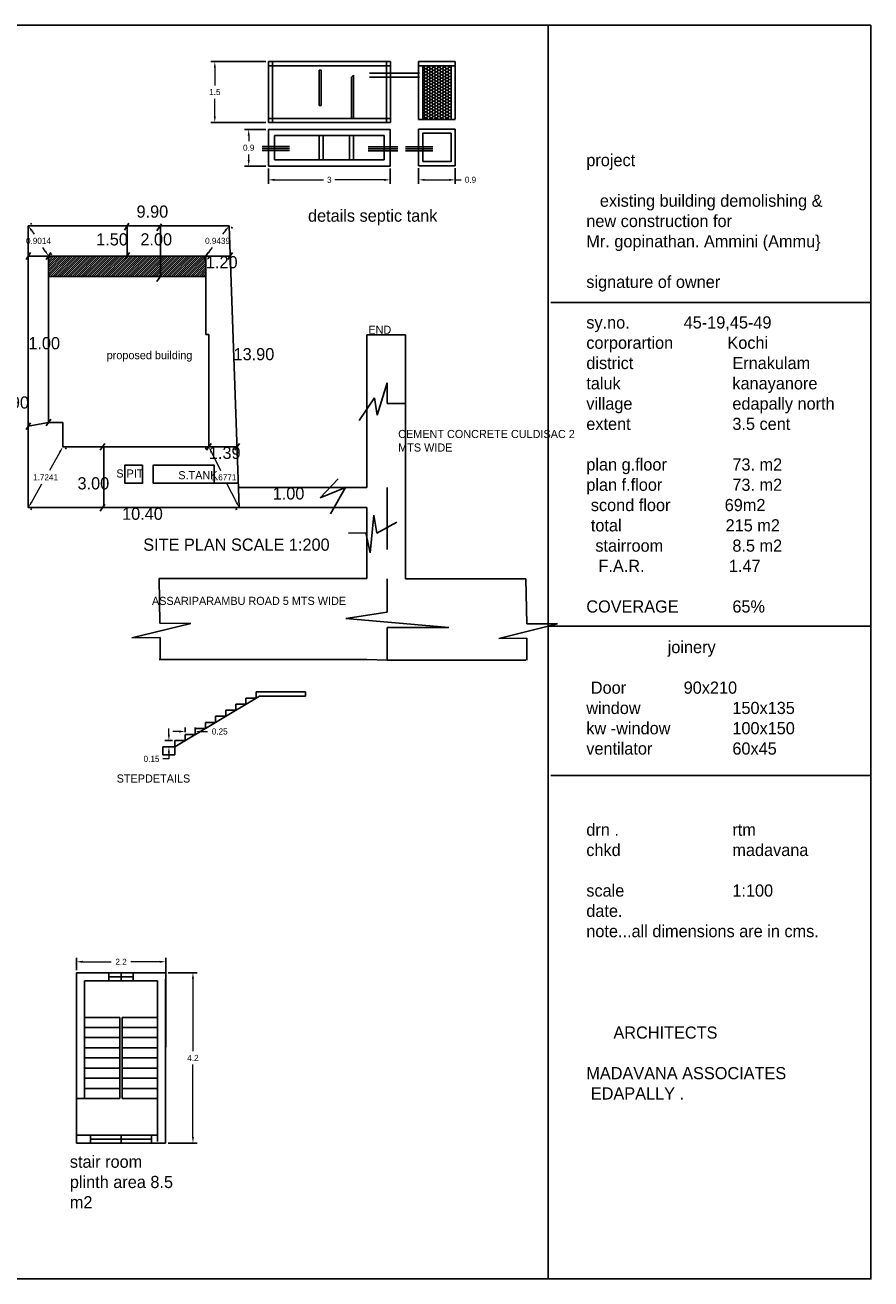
# Model space of a CAD drawing. Header units: inches. Extents: x -100 to 1476, y -184 to 112.
# Tile 22 of 40: x 85 to 105, y 81 to 112. Entities that reach past the tile are written whole.
import ezdxf

# ---------------------------------------------------------------- set-up
doc = ezdxf.new("R2010")
doc.units = ezdxf.units.IN
doc.header["$MEASUREMENT"] = 0
doc.header["$PDMODE"] = 66
doc.dimstyles.get("Standard").update_dxf_attribs({"dimtxt": 0.15, "dimasz": 0.15, "dimexe": 0.1, "dimexo": 0.0625, "dimgap": 0.09, "dimtad": 0, "dimtih": 1, "dimtoh": 1, "dimdec": 4, "dimdsep": 46, "dimtxsty": 'Standard', "dimcen": 0.09, "dimadec": 0, "dimazin": 0, "dimtfac": 1, "dimtdec": 4, "dimtofl": 0, "dimtmove": 0, "dimatfit": 3, "dimfxl": 0, "dimtolj": 1, "dimtzin": 0, "dimlwd": 15, "dimarcsym": 0})

# ---------------------------------------------------------------- blocks, each defined once
blk = doc.blocks.new('*D82')
at = {"color": 0, "lineweight": -2, "transparency": 16777216}
for p, q in [((85.78, 89.025), (85.78, 89.332)), ((87.98, 87.125), (87.98, 89.332))]:
    blk.add_line(p, q, dxfattribs=at)
at = {"color": 0, "lineweight": 15, "transparency": 16777216}
for p, q in [((85.93, 89.232), (86.64, 89.232)), ((87.83, 89.232), (87.12, 89.232))]:
    blk.add_line(p, q, dxfattribs=at)
at = {"color": 0, "transparency": 16777216}
for points in [[(85.93, 89.257), (85.93, 89.207), (85.78, 89.232)], [(87.83, 89.257), (87.83, 89.207), (87.98, 89.232)]]:
    blk.add_solid(points, dxfattribs=at)
at = {"layer": 'Defpoints', "color": 0, "transparency": 16777216}
for p in [(87.98, 89.232), (85.78, 88.962), (87.98, 87.062)]:
    blk.add_point(p, dxfattribs=at)
at = {"color": 0, "transparency": 16777216, "insert": (86.88, 89.232), "char_height": 0.15, "attachment_point": 5}
blk.add_mtext('\\A1;2.2', dxfattribs=at)
blk = doc.blocks.new('*D91')
at = {"color": 0, "lineweight": -2, "transparency": 16777216}
for p, q in [((84.647, 107.41), (84.678, 107.43)), ((85.147, 106.66), (85.178, 106.68))]:
    blk.add_line(p, q, dxfattribs=at)
at = {"color": 0, "lineweight": 15, "transparency": 16777216}
for p, q in [((84.678, 107.25), (84.735, 107.165)), ((85.012, 106.75), (84.955, 106.835))]:
    blk.add_line(p, q, dxfattribs=at)
at = {"color": 0, "transparency": 16777216}
for points in [[(84.699, 107.264), (84.657, 107.236), (84.595, 107.375)], [(85.032, 106.764), (84.991, 106.736), (85.095, 106.625)]]:
    blk.add_solid(points, dxfattribs=at)
at = {"layer": 'Defpoints', "color": 0, "transparency": 16777216}
for p in [(84.595, 107.375), (84.595, 107.375), (85.095, 106.625)]:
    blk.add_point(p, dxfattribs=at)
at = {"color": 0, "transparency": 16777216, "insert": (84.845, 107), "char_height": 0.15, "attachment_point": 5}
blk.add_mtext('\\A1;0.9014', dxfattribs=at)
blk = doc.blocks.new('*D92')
at = {"color": 0, "lineweight": 15, "transparency": 16777216}
for p, q in [((89.454, 107.256), (89.384, 107.165)), ((89.063, 106.744), (89.132, 106.835))]:
    blk.add_line(p, q, dxfattribs=at)
at = {"color": 0, "lineweight": -2, "transparency": 16777216}
for p, q in [((89.595, 107.337), (89.624, 107.314)), ((89.022, 106.587), (89.051, 106.564))]:
    blk.add_line(p, q, dxfattribs=at)
at = {"color": 0, "transparency": 16777216}
for points in [[(89.434, 107.271), (89.474, 107.241), (89.545, 107.375)], [(89.043, 106.759), (89.083, 106.729), (88.972, 106.625)]]:
    blk.add_solid(points, dxfattribs=at)
at = {"layer": 'Defpoints', "color": 0, "transparency": 16777216}
for p in [(89.545, 107.375), (89.545, 107.375), (88.972, 106.625)]:
    blk.add_point(p, dxfattribs=at)
at = {"color": 0, "transparency": 16777216, "insert": (89.258, 107), "char_height": 0.15, "attachment_point": 5}
blk.add_mtext('\\A1;0.9439', dxfattribs=at)
blk = doc.blocks.new('*D93')
at = {"color": 0, "lineweight": 15, "transparency": 16777216}
for p, q in [((85.371, 101.794), (85.113, 101.34)), ((84.669, 100.555), (84.926, 101.01))]:
    blk.add_line(p, q, dxfattribs=at)
at = {"color": 0, "lineweight": -2, "transparency": 16777216}
for p, q in [((85.499, 101.894), (85.532, 101.876)), ((84.649, 100.394), (84.682, 100.376))]:
    blk.add_line(p, q, dxfattribs=at)
at = {"color": 0, "transparency": 16777216}
for points in [[(85.349, 101.807), (85.393, 101.782), (85.445, 101.925)], [(84.647, 100.568), (84.691, 100.543), (84.595, 100.425)]]:
    blk.add_solid(points, dxfattribs=at)
at = {"layer": 'Defpoints', "color": 0, "transparency": 16777216}
for p in [(85.445, 101.925), (84.595, 100.425), (84.595, 100.425)]:
    blk.add_point(p, dxfattribs=at)
at = {"color": 0, "transparency": 16777216, "insert": (85.02, 101.175), "char_height": 0.15, "attachment_point": 5}
blk.add_mtext('\\A1;1.7241', dxfattribs=at)
blk = doc.blocks.new('*D94')
at = {"color": 0, "lineweight": -2, "transparency": 16777216}
for p, q in [((88.989, 101.897), (88.952, 101.878)), ((89.739, 100.397), (89.702, 100.378))]:
    blk.add_line(p, q, dxfattribs=at)
at = {"color": 0, "lineweight": 15, "transparency": 16777216}
for p, q in [((89.108, 101.789), (89.334, 101.338)), ((89.724, 100.557), (89.499, 101.008))]:
    blk.add_line(p, q, dxfattribs=at)
at = {"color": 0, "transparency": 16777216}
for points in [[(89.131, 101.8), (89.086, 101.778), (89.041, 101.923)], [(89.746, 100.568), (89.702, 100.546), (89.791, 100.423)]]:
    blk.add_solid(points, dxfattribs=at)
at = {"layer": 'Defpoints', "color": 0, "transparency": 16777216}
for p in [(89.045, 101.925), (89.791, 100.423), (89.795, 100.425)]:
    blk.add_point(p, dxfattribs=at)
at = {"color": 0, "transparency": 16777216, "insert": (89.416, 101.173), "char_height": 0.15, "attachment_point": 5}
blk.add_mtext('\\A1;1.6771', dxfattribs=at)
blk = doc.blocks.new('*D96')
at = {"color": 0, "lineweight": -2, "transparency": 16777216}
for p, q in [((90.513, 108.783), (90.513, 108.405)), ((93.513, 108.783), (93.513, 108.405))]:
    blk.add_line(p, q, dxfattribs=at)
at = {"color": 0, "lineweight": 15, "transparency": 16777216}
for p, q in [((90.663, 108.505), (91.873, 108.505)), ((93.363, 108.505), (92.153, 108.505))]:
    blk.add_line(p, q, dxfattribs=at)
at = {"color": 0, "transparency": 16777216}
for points in [[(90.663, 108.53), (90.663, 108.48), (90.513, 108.505)], [(93.363, 108.53), (93.363, 108.48), (93.513, 108.505)]]:
    blk.add_solid(points, dxfattribs=at)
at = {"layer": 'Defpoints', "color": 0, "transparency": 16777216}
for p in [(90.513, 108.845), (93.513, 108.845), (93.513, 108.505)]:
    blk.add_point(p, dxfattribs=at)
at = {"color": 0, "transparency": 16777216, "insert": (92.013, 108.505), "char_height": 0.15, "attachment_point": 5}
blk.add_mtext('\\A1;3', dxfattribs=at)
blk = doc.blocks.new('*D97')
at = {"color": 0, "lineweight": -2, "transparency": 16777216}
for p, q in [((94.214, 108.791), (94.214, 108.405)), ((95.114, 108.791), (95.114, 108.405))]:
    blk.add_line(p, q, dxfattribs=at)
at = {"color": 0, "lineweight": 15, "transparency": 16777216}
for p, q in [((94.364, 108.505), (94.964, 108.505)), ((95.114, 108.505), (95.264, 108.505))]:
    blk.add_line(p, q, dxfattribs=at)
at = {"color": 0, "transparency": 16777216}
for points in [[(94.364, 108.53), (94.364, 108.48), (94.214, 108.505)], [(94.964, 108.53), (94.964, 108.48), (95.114, 108.505)]]:
    blk.add_solid(points, dxfattribs=at)
at = {"layer": 'Defpoints', "color": 0, "transparency": 16777216}
for p in [(94.214, 108.854), (95.114, 108.854), (95.114, 108.505)]:
    blk.add_point(p, dxfattribs=at)
at = {"color": 0, "transparency": 16777216, "insert": (95.492, 108.505), "char_height": 0.15, "attachment_point": 5}
blk.add_mtext('\\A1;0.9', dxfattribs=at)
blk = doc.blocks.new('*D98')
at = {"color": 0, "lineweight": -2, "transparency": 16777216}
for p, q in [((90.45, 109.745), (89.926, 109.745)), ((90.45, 108.845), (89.926, 108.845))]:
    blk.add_line(p, q, dxfattribs=at)
at = {"color": 0, "lineweight": 15, "transparency": 16777216}
for p, q in [((90.026, 109.595), (90.026, 109.46)), ((90.026, 108.995), (90.026, 109.13))]:
    blk.add_line(p, q, dxfattribs=at)
at = {"color": 0, "transparency": 16777216}
for points in [[(90.001, 109.595), (90.051, 109.595), (90.026, 109.745)], [(90.001, 108.995), (90.051, 108.995), (90.026, 108.845)]]:
    blk.add_solid(points, dxfattribs=at)
at = {"layer": 'Defpoints', "color": 0, "transparency": 16777216}
for p in [(90.513, 109.745), (90.026, 108.845), (90.513, 108.845)]:
    blk.add_point(p, dxfattribs=at)
at = {"color": 0, "transparency": 16777216, "insert": (90.026, 109.295), "char_height": 0.15, "attachment_point": 5}
blk.add_mtext('\\A1;0.9', dxfattribs=at)
blk = doc.blocks.new('*D99')
at = {"color": 0, "lineweight": -2, "transparency": 16777216}
for p, q in [((90.45, 111.418), (89.091, 111.418)), ((90.45, 109.918), (89.091, 109.918))]:
    blk.add_line(p, q, dxfattribs=at)
at = {"color": 0, "lineweight": 15, "transparency": 16777216}
for p, q in [((89.191, 111.268), (89.191, 110.833)), ((89.191, 110.068), (89.191, 110.503))]:
    blk.add_line(p, q, dxfattribs=at)
at = {"color": 0, "transparency": 16777216}
for points in [[(89.166, 111.268), (89.216, 111.268), (89.191, 111.418)], [(89.166, 110.068), (89.216, 110.068), (89.191, 109.918)]]:
    blk.add_solid(points, dxfattribs=at)
at = {"layer": 'Defpoints', "color": 0, "transparency": 16777216}
for p in [(89.191, 111.418), (90.513, 111.418), (90.513, 109.918)]:
    blk.add_point(p, dxfattribs=at)
at = {"color": 0, "transparency": 16777216, "insert": (89.191, 110.668), "char_height": 0.15, "attachment_point": 5}
blk.add_mtext('\\A1;1.5', dxfattribs=at)
blk = doc.blocks.new('*D103')
at = {"color": 0, "lineweight": 15, "transparency": 16777216}
for p, q in [((88.059, 94.832), (88.059, 94.982)), ((88.059, 94.382), (88.059, 94.232)), ((88.059, 94.232), (87.909, 94.232))]:
    blk.add_line(p, q, dxfattribs=at)
at = {"color": 0, "lineweight": -2, "transparency": 16777216}
for p, q in [((88.147, 94.682), (87.959, 94.682)), ((88.147, 94.532), (87.959, 94.532))]:
    blk.add_line(p, q, dxfattribs=at)
at = {"color": 0, "transparency": 16777216}
for points in [[(88.034, 94.832), (88.084, 94.832), (88.059, 94.682)], [(88.034, 94.382), (88.084, 94.382), (88.059, 94.532)]]:
    blk.add_solid(points, dxfattribs=at)
at = {"layer": 'Defpoints', "color": 0, "transparency": 16777216}
for p in [(88.209, 94.682), (88.059, 94.532), (88.209, 94.532)]:
    blk.add_point(p, dxfattribs=at)
at = {"color": 0, "transparency": 16777216, "insert": (87.632, 94.232), "char_height": 0.15, "attachment_point": 5}
blk.add_mtext('\\A1;0.15', dxfattribs=at)
blk = doc.blocks.new('*D104')
at = {"color": 0, "lineweight": 15, "transparency": 16777216}
for p, q in [((88.309, 94.907), (88.159, 94.907)), ((88.859, 94.907), (89.009, 94.907))]:
    blk.add_line(p, q, dxfattribs=at)
at = {"color": 0, "lineweight": -2, "transparency": 16777216}
for p, q in [((88.459, 94.894), (88.459, 95.007)), ((88.709, 94.894), (88.709, 95.007))]:
    blk.add_line(p, q, dxfattribs=at)
at = {"color": 0, "transparency": 16777216}
for points in [[(88.309, 94.932), (88.309, 94.882), (88.459, 94.907)], [(88.859, 94.932), (88.859, 94.882), (88.709, 94.907)]]:
    blk.add_solid(points, dxfattribs=at)
at = {"layer": 'Defpoints', "color": 0, "transparency": 16777216}
for p in [(88.709, 94.907), (88.459, 94.832), (88.709, 94.832)]:
    blk.add_point(p, dxfattribs=at)
at = {"color": 0, "transparency": 16777216, "insert": (89.312, 94.907), "char_height": 0.15, "attachment_point": 5}
blk.add_mtext('\\A1;0.25', dxfattribs=at)
blk = doc.blocks.new('*D178')
at = {"color": 0, "linetype": 'ByBlock', "lineweight": -2, "transparency": 16777216}
for p, q in [((88.042, 88.962), (88.752, 88.962)), ((88.042, 84.762), (88.752, 84.762))]:
    blk.add_line(p, q, dxfattribs=at)
at = {"color": 0, "linetype": 'ByBlock', "lineweight": 15, "transparency": 16777216}
for p, q in [((88.652, 88.812), (88.652, 87.027)), ((88.652, 84.912), (88.652, 86.697))]:
    blk.add_line(p, q, dxfattribs=at)
at = {"color": 0, "linetype": 'ByBlock', "transparency": 16777216}
for points in [[(88.627, 88.812), (88.677, 88.812), (88.652, 88.962)], [(88.627, 84.912), (88.677, 84.912), (88.652, 84.762)]]:
    blk.add_solid(points, dxfattribs=at)
at = {"layer": 'Defpoints', "color": 0, "linetype": 'ByBlock', "transparency": 16777216}
for p in [(87.98, 88.962), (87.98, 84.762), (88.652, 84.762)]:
    blk.add_point(p, dxfattribs=at)
at = {"color": 0, "linetype": 'ByBlock', "transparency": 16777216, "insert": (88.652, 86.862), "char_height": 0.15, "attachment_point": 5}
blk.add_mtext('\\A1;4.2', dxfattribs=at)

msp = doc.modelspace()

# ---------------------------------------------------------------- hatches: boundary and pattern name
h = msp.add_hatch()
h.set_pattern_fill('HONEY', color=0, scale=0.35, style=0)
h.set_pattern_definition([(0, (0, 86.160112), (0.065625, 0.037888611), [0.04375, -0.0875]), (120, (0, 86.160112), (-0.065625, 0.037888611), [0.04375, -0.0875]), (60, (0, 86.160112), (1e-10, 0.075777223), [-0.0875, 0.04375])])
h.paths.add_polyline_path([(95.01403, 111.318), (94.31403, 111.318), (94.31403, 109.99006), (95.01403, 109.99006)])
h = msp.add_hatch()
h.set_pattern_fill('ANSI31', color=0, scale=0.3, style=0)
h.set_pattern_definition([(45, (0, 86.160112), (-0.026516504, 0.026516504), [])])
h.paths.add_polyline_path([(88.97185, 106.12497), (88.97185, 106.62497), (85.09487, 106.62497), (85.09487, 106.12497)])
h.paths.add_polyline_path([(88.89685, 106.69997), (89.79657, 106.69997), (89.79657, 106.24368), (88.89685, 106.24368)], flags=9)

# ---------------------------------------------------------------- linework, layer by layer
at = {"color": 0}
for p, q in [((97.40311, 112.31959), (97.40311, 81.41484)), ((90.51282, 109.918), (90.51282, 111.418)), ((93.52348, 111.418), (90.51282, 111.418)), ((93.52348, 111.318), (90.51282, 111.318)), ((90.61282, 109.918), (90.61282, 111.418)), ((93.42348, 109.918), (93.42348, 111.418)), ((93.52348, 109.918), (93.52348, 111.418)), ((94.21403, 109.99006), (94.21403, 111.418)), ((94.21403, 111.418), (95.11403, 111.418)), ((94.21403, 111.318), (95.11403, 111.318)), ((94.31403, 109.99006), (94.31403, 111.318)), ((95.01403, 110.0012), (95.01403, 111.318)), ((95.11403, 110.0012), (95.11403, 111.418)), ((91.76282, 110.33556), (91.76282, 111.20449)), ((91.76282, 111.20449), (91.76282, 111.20449)), ((91.76282, 111.20449), (91.76282, 111.20449)), ((91.81282, 111.20449), (91.76282, 111.20449)), ((91.81282, 110.33556), (91.81282, 111.20449)), ((92.61282, 111.0832), (92.56299, 111.03228)), ((92.56299, 111.03228), (92.56299, 110.018)), ((92.61282, 110.018), (92.61282, 111.0832)), ((93.00746, 111.1373), (94.23463, 111.1373)), ((93.00746, 111.0373), (94.23463, 111.0373)), ((91.81282, 110.33556), (91.76282, 110.33556)), ((90.51282, 110.018), (93.52348, 110.018)), ((90.51282, 109.918), (93.52348, 109.918)), ((94.21403, 109.99006), (95.11403, 109.99006)), ((93.36282, 109.59501), (90.66282, 109.59501)), ((90.66282, 109.59501), (90.66282, 108.99501)), ((91.76282, 109.59501), (91.76282, 108.99501)), ((91.86282, 109.59501), (91.86282, 108.99501)), ((92.51282, 109.59501), (92.51282, 108.99501)), ((92.61282, 109.59501), (92.61282, 108.99501)), ((93.36282, 108.99501), (93.36282, 109.59501)), ((90.35528, 109.32701), (91.03306, 109.32701)), ((90.35528, 109.32701), (91.03306, 109.32701)), ((90.35528, 109.27701), (91.03306, 109.27701)), ((90.35528, 109.22701), (91.03306, 109.22701)), ((92.97399, 109.31931), (93.70569, 109.31931)), ((92.97399, 109.26931), (93.70569, 109.26931)), ((92.97399, 109.21931), (93.70569, 109.21931)), ((93.89054, 109.31931), (94.56833, 109.31931)), ((93.89054, 109.26931), (94.56833, 109.26931)), ((93.89054, 109.21931), (94.56833, 109.21931)), ((90.66282, 108.99501), (93.36282, 108.99501)), ((84.59487, 107.37497), (89.54487, 107.37497)), ((84.59487, 107.37497), (84.59487, 100.42497)), ((87.07547, 107.43805), (86.96174, 107.26768)), ((87.03336, 106.62497), (87.03336, 107.37497)), ((87.87936, 107.41664), (87.76562, 107.24626)), ((87.85154, 106.12497), (87.85154, 107.37497)), ((89.54487, 107.37497), (89.79487, 100.42497)), ((84.65174, 106.71016), (84.538, 106.53978)), ((85.09487, 106.62497), (84.59487, 106.62497)), ((85.15174, 106.71016), (85.038, 106.53978)), ((85.09487, 106.62497), (88.97185, 106.62497)), ((85.09487, 106.62497), (85.09487, 102.52497)), ((87.09023, 106.71016), (86.97649, 106.53978)), ((89.02872, 106.71016), (88.91498, 106.53978)), ((88.97185, 106.62497), (88.97185, 104.68997)), ((88.97185, 106.62497), (89.57185, 106.62497)), ((89.62872, 106.71016), (89.51498, 106.53978)), ((85.09487, 106.12497), (88.97185, 106.12497)), ((87.87936, 106.16664), (87.76562, 105.99626)), ((97.47136, 105.48266), (105.36148, 105.48266)), ((88.97185, 104.68997), (89.04487, 104.68997)), ((89.04487, 104.68997), (89.04487, 101.92497)), ((92.93787, 100.92497), (92.93787, 104.68319)), ((92.93787, 104.68319), (93.88793, 104.68319)), ((93.88793, 98.66795), (93.88793, 104.68319)), ((93.19326, 102.7036), (93.43787, 103.49908)), ((93.43787, 103.49908), (93.43787, 102.98961)), ((92.74718, 102.57632), (93.12953, 103.12785)), ((93.12953, 103.12785), (93.19326, 102.7036)), ((93.43787, 102.98961), (93.9017, 102.99331)), ((85.15174, 102.61016), (85.038, 102.43978)), ((84.65174, 102.51893), (84.538, 102.34855)), ((85.09487, 102.52497), (84.59487, 102.43374)), ((84.59487, 102.43374), (84.65174, 102.51893)), ((85.09487, 102.52497), (85.44487, 102.52497)), ((85.44487, 102.52497), (85.44487, 101.92497)), ((86.48296, 102.01016), (86.36922, 101.83978)), ((89.10174, 102.01016), (88.988, 101.83978)), ((89.79779, 102.01016), (89.68405, 101.83978)), ((89.04487, 101.92497), (85.44487, 101.92497)), ((86.45721, 101.92497), (86.45721, 100.42497)), ((89.04487, 101.92497), (89.74092, 101.92497)), ((92.23521, 101.13835), (91.78576, 100.66411)), ((89.77329, 101.02497), (89.17329, 101.02497)), ((89.77689, 100.92497), (92.93787, 100.92497)), ((91.78576, 100.66411), (92.4133, 100.92497)), ((92.4133, 100.92497), (92.04324, 100.27201)), ((93.43787, 100.92497), (93.43787, 99.39384)), ((86.48296, 100.51016), (86.36922, 100.33978)), ((89.79487, 100.42497), (84.59487, 100.42497)), ((89.79487, 100.42497), (92.93787, 100.42497)), ((92.93787, 100.42497), (92.93787, 98.67943)), ((93.11168, 100.23673), (93.02364, 99.30863)), ((93.18016, 99.7971), (93.11168, 100.23673)), ((93.18016, 99.7971), (93.67553, 100.06668)), ((92.90895, 99.80649), (92.48892, 99.79962)), ((93.02364, 99.30863), (92.90895, 99.80649)), ((92.93787, 98.67943), (87.81968, 98.67943)), ((87.81968, 98.67943), (87.83827, 97.57704)), ((93.43787, 97.85211), (93.43787, 98.66795)), ((93.88793, 98.66795), (96.86046, 98.66795)), ((96.86046, 98.66795), (96.87905, 97.56555)), ((92.41621, 97.68952), (93.43787, 97.85211)), ((94.9603, 97.47377), (92.41621, 97.68952)), ((88.5971, 97.57224), (87.14668, 97.21253)), ((87.83827, 97.57704), (88.5971, 97.57224)), ((93.43787, 96.66795), (93.43787, 97.47377)), ((93.43787, 97.47377), (94.9603, 97.47377)), ((97.63788, 97.56075), (96.18746, 97.20104)), ((96.87905, 97.56555), (97.63788, 97.56075)), ((87.14668, 97.21253), (87.84426, 97.22173)), ((87.84426, 97.22173), (87.84426, 96.67943)), ((96.18746, 97.20104), (96.88504, 97.21025)), ((96.88504, 97.21025), (96.88504, 96.66795)), ((92.93787, 96.67943), (87.81968, 96.67943)), ((92.93787, 96.67943), (93.43787, 96.66795)), ((93.43787, 96.66795), (96.86046, 96.66795)), ((90.20902, 95.73184), (90.20902, 95.88184)), ((90.20902, 95.88184), (90.45902, 95.88184)), ((90.45902, 95.88184), (91.42902, 95.88184)), ((91.42902, 95.88184), (91.42902, 95.78184)), ((90.29235, 95.78184), (88.20902, 94.53184)), ((89.70902, 95.58184), (89.95902, 95.58184)), ((89.70902, 95.58184), (89.70902, 95.43184)), ((89.95902, 95.58184), (89.95902, 95.73184)), ((89.95902, 95.73184), (90.20902, 95.73184)), ((91.42902, 95.78184), (90.29235, 95.78184)), ((89.20902, 95.13184), (89.20902, 95.28184)), ((89.20902, 95.28184), (89.45902, 95.28184)), ((89.45902, 95.28184), (89.45902, 95.43184)), ((89.45902, 95.43184), (89.70902, 95.43184)), ((88.70902, 94.83184), (88.70902, 94.98184)), ((88.70902, 94.98184), (88.95902, 94.98184)), ((88.95902, 95.13184), (89.20902, 95.13184)), ((88.95902, 95.13184), (88.95902, 94.98184)), ((88.20902, 94.68184), (88.45902, 94.68184)), ((88.20902, 94.68184), (88.20902, 94.53184)), ((88.45902, 94.68184), (88.45902, 94.83184)), ((88.45902, 94.83184), (88.70902, 94.83184)), ((87.90902, 94.33184), (87.90902, 94.53184)), ((87.90902, 94.53184), (88.20902, 94.53184)), ((88.20902, 94.33184), (87.90902, 94.33184)), ((88.20902, 94.53184), (88.20902, 94.33184)), ((97.47136, 93.82366), (105.36148, 93.82366)), ((87.97964, 88.96209), (85.77964, 88.96209)), ((85.77964, 88.96209), (85.77964, 84.76209)), ((87.77964, 88.76209), (85.97964, 88.76209)), ((85.97964, 88.76209), (85.97964, 85.86209)), ((87.77964, 88.76209), (87.77964, 84.80293)), ((87.97964, 88.80293), (87.97964, 84.76209)), ((86.84964, 87.86209), (85.97964, 87.86209)), ((86.84964, 87.86209), (86.84964, 85.86209)), ((87.77964, 87.86209), (86.90964, 87.86209)), ((86.90964, 87.86209), (86.90964, 85.86209)), ((86.84964, 87.61209), (85.97964, 87.61209)), ((87.77964, 87.61209), (86.90964, 87.61209)), ((86.84964, 87.36209), (85.97964, 87.36209)), ((87.77964, 87.36209), (86.90964, 87.36209)), ((86.84964, 87.11209), (85.97964, 87.11209)), ((86.84964, 86.86209), (85.97964, 86.86209)), ((87.77964, 87.11209), (86.90964, 87.11209)), ((87.77964, 86.86209), (86.90964, 86.86209)), ((86.84964, 86.61209), (85.97964, 86.61209)), ((87.77964, 86.61209), (86.90964, 86.61209)), ((86.84964, 86.36209), (85.97964, 86.36209)), ((87.77964, 86.36209), (86.90964, 86.36209)), ((86.84964, 86.11209), (85.97964, 86.11209)), ((87.77964, 86.11209), (86.90964, 86.11209)), ((85.97964, 85.86209), (85.77964, 85.86209)), ((86.84964, 85.86209), (85.97964, 85.86209)), ((87.77964, 85.86209), (86.90964, 85.86209)), ((85.97964, 84.96209), (85.77964, 84.96209)), ((87.97964, 84.76209), (85.77964, 84.76209)), ((87.77964, 84.96209), (85.97964, 84.96209)), ((86.12964, 84.76209), (86.12964, 84.96209)), ((86.12964, 84.86209), (87.62964, 84.86209)), ((86.87964, 84.76209), (86.87964, 84.96209)), ((87.62964, 84.86209), (87.62964, 84.96209)), ((87.62964, 84.96209), (87.62964, 84.76209))]:
    msp.add_line(p, q, dxfattribs=at)
at = {"color": 0, "linetype": 'ByBlock'}
for p, q in [((97.40311, 97.50253), (105.36148, 97.50253)), ((86.57964, 88.96209), (86.57964, 88.76209)), ((86.57964, 88.86209), (87.17964, 88.86209)), ((86.87964, 88.96209), (86.87964, 88.76209)), ((87.17964, 88.96209), (87.17964, 88.76209))]:
    msp.add_line(p, q, dxfattribs=at)
at = {"color": 0}
for points in [[(105.36148, 112.31959), (60.9369, 112.31959), (60.9369, 81.41484), (105.36148, 81.41484)], [(95.01403, 111.318), (94.31403, 111.318), (94.31403, 109.99006), (95.01403, 109.99006)], [(90.51282, 108.84501), (93.51282, 108.84501), (93.51282, 109.74501), (90.51282, 109.74501)], [(94.21403, 108.85397), (95.11403, 108.85397), (95.11403, 109.75397), (94.21403, 109.75397)], [(94.31403, 108.95397), (95.01403, 108.95397), (95.01403, 109.65397), (94.31403, 109.65397)], [(87.40928, 101.47497), (86.97357, 101.47497), (86.97357, 101.02524), (87.40928, 101.02524)], [(89.17329, 101.02497), (89.17329, 101.47497), (87.67329, 101.47497), (87.67329, 101.02497)]]:
    msp.add_lwpolyline(points, close=True, dxfattribs=at)

# ---------------------------------------------------------------- texts
at = {"insert": (98.3469, 109.1414), "char_height": 0.3, "width": 6.834277, "attachment_point": 1}
msp.add_mtext('{\\fUtsaah|b0|i0|c0|p34;project\\P\\P   existing building demolishing &\\Pnew construction for \\PMr. gopinathan. Ammini (Ammu\\}\\P\\Psignature of owner\\P\\Psy.no. ^I^I45-19,45-49\\Pcorporartion            Kochi\\Pdistrict^I^I^IErnakulam\\Ptaluk^I^I^Ikanayanore\\Pvillage ^I^Iedapally north\\Pextent^I^I^I3.5 cent\\P\\Pplan g.floor^I^I73. m2\\Pplan f.floor^I^I73. m2\\P scond floor            69m2\\P total                       215 m2\\P  stairroom^I^I8.5 m2\\P\\pi-0.9,l1.2,t2.4;F.A.R.^I          1.47\\P\\pi0,l0,tz;\\PCOVERAGE  ^I65% \\P    \\P                  joinery\\P\\P Door^I^I90x210\\Pwindow^I^I150x135\\Pkw -window^I^I100x150\\Pventilator^I^I60x45\\P\\P\\P\\Pdrn .^I^I^Irtm\\Pchkd^I^I^Imadavana\\P\\Pscale^I^I^I1:100\\Pdate.\\Pnote...all dimensions are in cms.\\P\\P\\P\\P\\P      ARCHITECTS\\P\\PMADAVANA ASSOCIATES\\P EDAPALLY .\\P\\P\\P\\P\\P\\P\\P\\P\\P\\P\\P\\P\\P\\P\\P\\P\\P\\P        \\P^I}', dxfattribs=at)
at = {"color": 0, "attachment_point": 1}
for s, insert, char_height, width in [('{\\fUtsaah|b0|i0|c0|p34;9.90}', (87.26149, 107.8725), 0.3, 1.0465845), ('{\\fUtsaah|b0|i0|c0|p34;details septic tank}', (91.4879, 107.77259), 0.3, 3.812648), ('{\\fUtsaah|b0|i0|c0|p34;1.50}', (86.26777, 107.18826), 0.3, 1.0465845), ('{\\fUtsaah|b0|i0|c0|p34;2.00}', (87.35718, 107.18826), 0.3, 1.0465845), ('{\\fUtsaah|b0|i0|c0|p34;1.20}', (88.97185, 106.62497), 0.3, 1.0465845), ('{\\fUtsaah|b0|i0|c0|p34;END}', (92.97417, 104.91012), 0.2, 1.0569261), ('{\\fUtsaah|b0|i0|c0|p34;1.00}', (84.59487, 104.62895), 0.3, 1.0465845), ('{\\fUtsaah|b0|i0|c0|p34;proposed building}', (86.52572, 104.28417), 0.2, 2.5037816), ('{\\fUtsaah|b0|i0|c0|p34;13.90}', (89.65335, 104.35919), 0.3, 1.0465845), ('{\\fUtsaah|b0|i0|c0|p34;13.90}', (83.60792, 103.16723), 0.3, 1.0465845), ('CEMENT CONCRETE CULDISAC 2 MTS WIDE', (93.71017, 102.34069), 0.2, 4.522745), ('{\\fUtsaah|b0|i0|c0|p34;1.39}', (89.04487, 101.92497), 0.3, 1.0465845), ('{\\fVani|b0|i0|c0|p34;S.PIT}', (86.76405, 101.3671), 0.2, 0.5435618), ('{\\fUtsaah|b0|i0|c0|p34;3.00}', (85.80722, 101.17497), 0.3, 1.0465845), ('{\\fUtsaah|b0|i0|c0|p34;S.TANK }', (88.29146, 101.32469), 0.2, 0.2957922), ('{\\fUtsaah|b0|i0|c0|p34;1.00}', (90.61718, 100.92497), 0.3, 1.0465845), ('{\\fUtsaah|b0|i0|c0|p34;10.40}', (86.90569, 100.42497), 0.3, 1.0465845), ('{\\fUtsaah|b0|i0|c0|p34;SITE PLAN SCALE 1:200}', (87.4271, 99.66342), 0.3, 7.0919985), ('ASSARIPARAMBU ROAD 5 MTS WIDE', (87.64176, 98.22746), 0.2, 4.522745), ('STEPDETAILS', (86.77175, 93.84922), 0.2, 5.160022), ('STEPDETAILS', (86.77175, 93.84922), 0.2, 5.160022), ('{\\fVani|b0|i0|c0|p34;stair room\\Pplinth area 8.5 m2}', (85.61829, 84.45488), 0.3, 2.6887623)]:
    msp.add_mtext(s, dxfattribs=dict(at, insert=insert, char_height=char_height, width=width))

# ---------------------------------------------------------------- dimensions: what is measured, and where the dimension line sits
at = {"color": 0}
for base, p1, p2, picture, middle in [((89.19069, 111.418), (90.51282, 109.918), (90.51282, 111.418), '*D99', (89.19069, 110.668)), ((90.02593, 108.84501), (90.51282, 109.74501), (90.51282, 108.84501), '*D98', (90.02593, 109.29501)), ((88.05902, 94.53184), (88.20902, 94.68184), (88.20902, 94.53184), '*D103', (87.63152, 94.23184))]:
    dim = msp.add_linear_dim(base=base, p1=p1, p2=p2, angle=90, dimstyle='Standard', dxfattribs=at)
    dim.commit()
    dim.dimension.update_dxf_attribs({"geometry": picture, "text_midpoint": middle})
for base, p1, p2, picture, middle in [((93.51282, 108.50493), (90.51282, 108.84501), (93.51282, 108.84501), '*D96', (92.01282, 108.50493)), ((95.11403, 108.50493), (94.21403, 108.85397), (95.11403, 108.85397), '*D97', (95.49153, 108.50493)), ((88.70902, 94.90684), (88.45902, 94.83184), (88.70902, 94.83184), '*D104', (89.31152, 94.90684)), ((87.97964, 89.2315), (85.77964, 88.96209), (87.97964, 87.06211), '*D82', (86.87964, 89.2315))]:
    dim = msp.add_linear_dim(base=base, p1=p1, p2=p2, dimstyle='Standard', dxfattribs=at)
    dim.commit()
    dim.dimension.update_dxf_attribs({"geometry": picture, "text_midpoint": middle})
for p1, p2, distance, picture, middle in [((85.09487, 106.62497), (84.59487, 107.37497), 0, '*D91', (84.84487, 106.99997)), ((88.971852, 106.624968), (89.544873, 107.374968), 0, '*D92', (89.258363, 106.999968)), ((85.44487, 101.92497), (84.59487, 100.42497), 0, '*D93', (85.01987, 101.17497)), ((89.04487, 101.92497), (89.79487, 100.42497), -0.00409, '*D94', (89.41621, 101.17314))]:
    dim = msp.add_aligned_dim(p1=p1, p2=p2, distance=distance, dimstyle='Standard', dxfattribs=at)
    dim.commit()
    dim.dimension.update_dxf_attribs({"geometry": picture, "text_midpoint": middle})
at = {"color": 0, "linetype": 'ByBlock'}
dim = msp.add_linear_dim(base=(88.65166, 84.76209), p1=(87.97964, 88.96209), p2=(87.97964, 84.76209), angle=90, dimstyle='Standard', dxfattribs=at)
dim.commit()
dim.dimension.update_dxf_attribs({"geometry": '*D178', "text_midpoint": (88.65166, 86.86209)})

doc.saveas('drawing.dxf')
